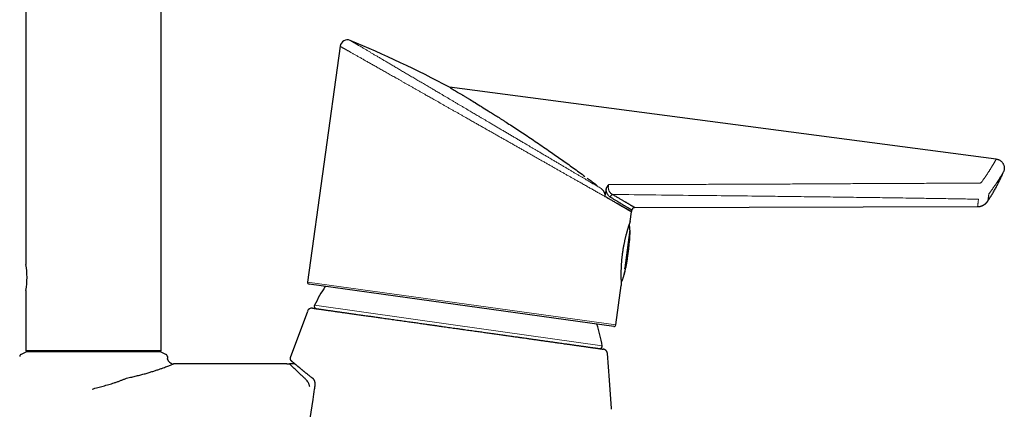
# Model space of a CAD drawing. Header units: millimetres. Extents: x 8 to 850, y 12 to 844.
# Tile 28 of 29: x 568 to 728, y 625 to 688. Entities that reach past the tile are written whole.
import ezdxf

# ---------------------------------------------------------------- set-up
doc = ezdxf.new("R2010")
doc.units = ezdxf.units.MM

msp = doc.modelspace()

# ---------------------------------------------------------------- linework, layer by layer
at = {"color": 7, "linetype": 'Continuous', "lineweight": 30}
for p, q in [((568.86, 795.11), (568.86, 648.16)), ((590.86, 634.16), (590.86, 795.11)), ((619.95, 683.59), (614.65, 645.3)), ((637.72, 676.94), (637.75, 676.93)), ((726.6, 665.28), (637.72, 676.94)), ((637.75, 676.93), (637.75, 676.93)), ((727.79, 663.21), (727.79, 663.21)), ((663.22, 659.07), (662.96, 659.21)), ((663.22, 659.07), (662.96, 659.21)), ((663.22, 659.07), (663.22, 659.07)), ((725.22, 658.45), (725.22, 658.45)), ((667.09, 655.15), (667.31, 656.72)), ((667.31, 656.72), (667.35, 656.99)), ((667.84, 657.42), (723.56, 657.56)), ((568.86, 643.96), (568.86, 634.16)), ((664.43, 638.11), (614.9, 644.96)), ((664.77, 638.36), (665.65, 644.75)), ((614.62, 640.55), (611.82, 633.02)), ((569.06, 634.02), (568.09, 633.57)), ((590.86, 634.16), (568.86, 634.16)), ((591.63, 633.57), (590.66, 634.02)), ((591.86, 633.21), (591.86, 632.92)), ((611.82, 633.02), (611.82, 633.01)), ((611.82, 633.01), (611.82, 633.02)), ((601.61, 632.02), (592.86, 632.02)), ((611.29, 632.02), (601.61, 632.02))]:
    msp.add_line(p, q, dxfattribs=at)
at = {"color": 8, "linetype": 'Continuous', "lineweight": 0}
for p, q in [((666.2, 647.6), (667.06, 653.79)), ((667.06, 652.88), (666.4, 648.12)), ((666.04, 651.29), (665.69, 648.75)), ((666.27, 647.21), (666.23, 646.94)), ((614.65, 645.3), (664.77, 638.36)), ((665.99, 646.07), (666.04, 646.41)), ((615.79, 641.55), (638.34, 638.37)), ((638.34, 638.37), (662.56, 634.96))]:
    msp.add_line(p, q, dxfattribs=at)
at = {"color": 7, "linetype": 'Continuous', "lineweight": 30, "flags": 128}
for points in [[(664.05, 624.75), (663.72, 629.37), (663.41, 633.68)], [(611.29, 632.02), (611.5, 632.02), (611.64, 632.02), (611.7, 632.02)]]:
    msp.add_lwpolyline(points, dxfattribs=at)
at = {"color": 7, "linetype": 'Continuous', "lineweight": 30}
for centre, radius, start, end in [((621.14, 683.43), 1.2, 67.5028, 172.1244), ((664.37, 658.98), 0.559, 102.7658, 166.4768), ((667.84, 656.92), 0.5, 90.2227, 172.0731), ((557.98, 646.06), 11.08, 349.0885, 10.921), ((614.94, 645.26), 0.3, 172.1162, 262.1162), ((638.12, 630.76), 24.8, 146.0781, 154.2021), ((615.37, 640.28), 0.8, 81.98, 159.6495), ((616.15, 641.38), 0.4, 154.2021, 261.98), ((638.12, 630.76), 24.8, 9.7579, 18.1543), ((664.47, 638.4), 0.3, 262.1162, 352.1162), ((662.17, 634.89), 0.4, 261.98, 9.7579)]:
    msp.add_arc(centre, radius, start, end, dxfattribs=at)
msp.add_ellipse((563.35, 534.09), major_axis=(150.35, -88.15), ratio=0.92388, start_param=1.617289, end_param=1.719655, dxfattribs=at)
at = {"color": 8, "linetype": 'Continuous', "lineweight": 0}
for points, knots in [([(663.9, 658.68), (663.85, 658.71), (663.72, 658.78), (663.51, 658.9), (663.28, 659.03), (663.05, 659.16), (662.81, 659.3), (662.57, 659.44), (662.32, 659.58), (662.06, 659.72), (661.8, 659.87), (661.53, 660.02), (661.26, 660.18), (660.98, 660.34), (660.7, 660.5), (660.41, 660.66), (660.12, 660.82), (659.82, 660.99), (659.52, 661.16), (659.21, 661.34), (658.93, 661.5), (658.66, 661.65), (658.42, 661.79), (658.18, 661.92), (657.87, 662.1), (657.5, 662.31), (657.05, 662.56), (656.59, 662.82), (656.13, 663.09), (655.66, 663.35), (655.19, 663.62), (654.7, 663.89), (654.22, 664.17), (653.72, 664.45), (653.23, 664.73), (652.72, 665.02), (652.22, 665.3), (651.7, 665.59), (651.19, 665.89), (650.67, 666.18), (650.15, 666.48), (649.63, 666.77), (649.11, 667.06), (648.6, 667.36), (648.08, 667.65), (647.55, 667.95), (647.03, 668.25), (646.5, 668.54), (645.97, 668.84), (645.44, 669.14), (644.91, 669.45), (644.37, 669.75), (643.84, 670.05), (643.31, 670.35), (642.77, 670.66), (642.24, 670.96), (641.77, 671.22), (641.37, 671.45), (641.04, 671.64), (640.71, 671.83), (640.34, 672.04), (639.94, 672.26), (639.49, 672.51), (639.06, 672.76), (638.62, 673.01), (638.18, 673.26), (637.74, 673.51), (637.31, 673.75), (636.88, 674), (636.45, 674.24), (636.02, 674.49), (635.59, 674.73), (635.2, 674.95), (634.85, 675.15), (634.53, 675.33), (634.22, 675.51), (633.86, 675.7), (633.48, 675.92), (633.05, 676.16), (632.63, 676.4), (632.22, 676.64), (631.81, 676.87), (631.4, 677.1), (630.99, 677.33), (630.59, 677.56), (630.19, 677.79), (629.8, 678.01), (629.41, 678.23), (629.03, 678.44), (628.65, 678.66), (628.28, 678.87), (627.91, 679.08), (627.56, 679.28), (627.22, 679.47), (626.89, 679.66), (626.57, 679.84), (626.25, 680.02), (625.94, 680.2), (625.63, 680.37), (625.33, 680.54), (625.04, 680.71), (624.75, 680.87), (624.47, 681.03), (624.2, 681.18), (623.93, 681.33), (623.67, 681.48), (623.42, 681.62), (623.18, 681.76), (622.94, 681.89), (622.72, 682.02), (622.5, 682.15), (622.29, 682.26), (622.09, 682.38), (621.9, 682.49), (621.71, 682.59), (621.53, 682.69), (621.37, 682.79), (621.21, 682.88), (621.06, 682.96), (620.92, 683.04), (620.78, 683.12), (620.66, 683.19), (620.55, 683.25), (620.44, 683.31), (620.35, 683.36), (620.26, 683.41), (620.19, 683.45), (620.12, 683.49), (620.07, 683.52), (620.03, 683.55), (619.99, 683.57), (619.97, 683.58), (619.95, 683.59), (619.95, 683.59), (619.95, 683.59)], [0, 0, 0, 0, 0.005214, 0.01179, 0.018366, 0.024942, 0.031536, 0.038132, 0.044726, 0.051337, 0.057949, 0.06456, 0.07119, 0.07782, 0.084449, 0.091094, 0.097739, 0.104384, 0.111047, 0.11771, 0.124373, 0.129381, 0.134389, 0.1394, 0.144411, 0.153383, 0.16236, 0.171353, 0.180346, 0.189357, 0.198369, 0.207399, 0.216429, 0.225476, 0.234524, 0.24359, 0.252657, 0.26174, 0.270824, 0.279923, 0.289026, 0.297875, 0.306727, 0.315594, 0.32446, 0.333342, 0.342224, 0.351123, 0.360021, 0.368935, 0.37785, 0.38678, 0.395711, 0.404657, 0.413603, 0.422564, 0.431528, 0.437103, 0.442679, 0.448258, 0.453837, 0.461293, 0.46875, 0.476207, 0.483684, 0.491162, 0.498639, 0.506138, 0.513637, 0.521136, 0.528656, 0.536177, 0.543698, 0.549353, 0.555008, 0.560667, 0.566327, 0.574091, 0.581856, 0.589622, 0.597386, 0.605195, 0.613006, 0.620818, 0.628627, 0.636485, 0.644344, 0.652203, 0.66006, 0.667968, 0.675878, 0.683788, 0.691695, 0.69912, 0.706546, 0.713971, 0.721396, 0.728866, 0.736337, 0.743808, 0.751278, 0.758796, 0.766316, 0.773835, 0.781353, 0.788921, 0.796492, 0.804062, 0.81163, 0.819077, 0.826526, 0.833974, 0.841421, 0.84892, 0.856421, 0.863922, 0.871422, 0.878976, 0.886532, 0.894088, 0.901643, 0.909254, 0.916868, 0.924482, 0.932094, 0.939695, 0.947298, 0.954901, 0.962502, 0.970164, 0.977827, 0.985491, 0.993153, 1, 1, 1, 1]), ([(621.6, 684.53), (621.6, 684.53), (621.6, 684.54), (621.6, 684.53), (621.61, 684.53), (621.62, 684.52), (621.64, 684.51), (621.66, 684.5), (621.69, 684.48), (621.73, 684.45), (621.78, 684.42), (621.84, 684.39), (621.91, 684.35), (621.98, 684.31), (622.05, 684.27), (622.12, 684.22), (622.21, 684.18), (622.3, 684.12), (622.42, 684.05), (622.55, 683.97), (622.7, 683.88), (622.86, 683.79), (623.02, 683.69), (623.2, 683.59), (623.38, 683.48), (623.58, 683.37), (623.78, 683.25), (624, 683.12), (624.22, 682.99), (624.44, 682.86), (624.65, 682.73), (624.86, 682.61), (625.07, 682.49), (625.28, 682.36), (625.5, 682.23), (625.73, 682.1), (625.96, 681.96), (626.2, 681.82), (626.44, 681.68), (626.69, 681.53), (626.94, 681.38), (627.2, 681.23), (627.47, 681.07), (627.74, 680.92), (628.01, 680.75), (628.29, 680.59), (628.57, 680.42), (628.86, 680.25), (629.16, 680.07), (629.47, 679.89), (629.78, 679.71), (630.1, 679.52), (630.42, 679.34), (630.74, 679.14), (631.07, 678.95), (631.4, 678.75), (631.74, 678.56), (632.08, 678.36), (632.42, 678.15), (632.77, 677.95), (633.12, 677.74), (633.48, 677.53), (633.84, 677.32), (634.2, 677.1), (634.57, 676.89), (634.91, 676.69), (635.23, 676.5), (635.53, 676.32), (635.82, 676.15), (636.16, 675.95), (636.53, 675.74), (636.93, 675.5), (637.34, 675.26), (637.75, 675.01), (638.16, 674.77), (638.57, 674.53), (638.99, 674.28), (639.41, 674.03), (639.83, 673.79), (640.25, 673.54), (640.68, 673.29), (641.07, 673.06), (641.43, 672.85), (641.75, 672.66), (642.07, 672.47), (642.42, 672.26), (642.79, 672.04), (643.2, 671.8), (643.6, 671.57), (644.05, 671.3), (644.54, 671.01), (645.08, 670.69), (645.62, 670.37), (646.16, 670.05), (646.7, 669.74), (647.24, 669.42), (647.78, 669.1), (648.32, 668.78), (648.86, 668.47), (649.39, 668.15), (649.93, 667.84), (650.41, 667.55), (650.85, 667.29), (651.24, 667.06), (651.63, 666.83), (652.07, 666.57), (652.54, 666.3), (653.05, 665.99), (653.56, 665.69), (654.06, 665.4), (654.56, 665.1), (655.06, 664.81), (655.55, 664.52), (656.03, 664.24), (656.51, 663.95), (656.99, 663.68), (657.45, 663.4), (657.9, 663.13), (658.34, 662.88), (658.76, 662.63), (659.17, 662.39), (659.56, 662.16), (659.96, 661.93), (660.33, 661.7), (660.7, 661.49), (661.05, 661.28), (661.39, 661.08), (661.73, 660.88), (662.05, 660.69), (662.26, 660.57), (662.36, 660.51)], [0, 0, 0, 0, 0.000021, 0.007087, 0.012334, 0.01758, 0.02283, 0.028081, 0.035104, 0.042127, 0.049149, 0.056197, 0.063245, 0.070293, 0.07648, 0.082667, 0.088861, 0.095056, 0.10334, 0.111624, 0.119908, 0.128232, 0.136557, 0.14488, 0.153227, 0.161575, 0.169921, 0.178307, 0.186693, 0.195079, 0.201939, 0.2088, 0.21566, 0.22254, 0.229422, 0.236302, 0.243206, 0.25011, 0.257014, 0.263937, 0.270862, 0.277785, 0.284731, 0.291678, 0.298624, 0.305589, 0.312555, 0.319521, 0.326707, 0.333894, 0.341081, 0.348288, 0.355495, 0.362702, 0.369931, 0.377162, 0.384391, 0.391641, 0.398891, 0.40614, 0.413412, 0.420684, 0.427956, 0.435247, 0.442538, 0.449829, 0.455628, 0.461428, 0.467231, 0.473034, 0.480793, 0.488553, 0.496311, 0.504092, 0.511874, 0.519655, 0.527461, 0.535267, 0.543073, 0.550901, 0.55873, 0.566558, 0.572445, 0.578331, 0.584222, 0.590113, 0.597464, 0.604814, 0.612172, 0.61953, 0.629376, 0.639223, 0.649068, 0.658957, 0.668848, 0.678737, 0.688666, 0.698597, 0.708527, 0.718502, 0.728478, 0.738453, 0.745898, 0.753342, 0.760796, 0.76825, 0.778226, 0.788204, 0.79818, 0.808205, 0.818231, 0.828256, 0.838328, 0.848401, 0.858472, 0.868597, 0.878723, 0.888848, 0.898455, 0.908068, 0.917501, 0.926934, 0.936388, 0.945841, 0.954915, 0.96399, 0.973083, 0.982177, 0.991086, 1, 1, 1, 1]), ([(724.23, 661.56), (724.28, 661.62), (724.36, 661.74), (724.49, 661.92), (724.61, 662.1), (724.73, 662.27), (724.85, 662.44), (724.96, 662.6), (725.06, 662.76), (725.16, 662.9), (725.25, 663.05), (725.34, 663.19), (725.43, 663.32), (725.52, 663.45), (725.6, 663.58), (725.68, 663.71), (725.75, 663.83), (725.82, 663.95), (725.89, 664.06), (725.96, 664.17), (726.02, 664.27), (726.08, 664.37), (726.14, 664.47), (726.19, 664.56), (726.24, 664.65), (726.29, 664.73), (726.33, 664.8), (726.37, 664.87), (726.41, 664.94), (726.44, 665), (726.47, 665.05), (726.5, 665.1), (726.52, 665.14), (726.54, 665.18), (726.56, 665.21), (726.58, 665.24), (726.59, 665.26), (726.6, 665.27), (726.6, 665.28), (726.6, 665.28), (726.6, 665.28), (726.6, 665.28)], [0, 0, 0, 0, 0.027823, 0.055656, 0.083522, 0.111388, 0.139297, 0.167207, 0.192791, 0.218375, 0.243995, 0.269614, 0.295338, 0.321061, 0.346821, 0.372582, 0.398476, 0.42437, 0.450304, 0.476238, 0.50228, 0.528323, 0.554407, 0.580492, 0.606471, 0.632461, 0.658412, 0.684362, 0.710358, 0.736353, 0.762404, 0.788456, 0.814553, 0.840651, 0.867091, 0.89353, 0.920019, 0.946507, 0.973245, 0.999995, 1, 1, 1, 1]), ([(727.79, 663.21), (727.79, 663.21), (727.79, 663.21), (727.78, 663.2), (727.78, 663.19), (727.77, 663.18), (727.76, 663.16), (727.74, 663.13), (727.72, 663.1), (727.71, 663.07), (727.68, 663.03), (727.66, 662.99), (727.63, 662.95), (727.6, 662.9), (727.57, 662.85), (727.54, 662.79), (727.5, 662.73), (727.46, 662.66), (727.42, 662.6), (727.37, 662.51), (727.3, 662.41), (727.22, 662.29), (727.14, 662.15), (727.05, 662.01), (726.96, 661.87), (726.86, 661.71), (726.75, 661.55), (726.64, 661.39), (726.53, 661.21), (726.4, 661.03), (726.28, 660.84), (726.13, 660.64), (725.97, 660.41), (725.79, 660.16), (725.61, 659.9), (725.48, 659.72), (725.41, 659.63)], [0, 0, 0, 0, 0.023255, 0.04652, 0.069723, 0.092927, 0.116168, 0.139409, 0.162449, 0.185489, 0.208565, 0.231641, 0.254481, 0.27732, 0.300193, 0.323067, 0.345795, 0.368524, 0.391284, 0.414045, 0.448401, 0.482757, 0.517217, 0.551677, 0.586238, 0.6208, 0.655458, 0.690116, 0.72487, 0.759624, 0.794469, 0.829315, 0.871928, 0.91458, 0.957271, 1, 1, 1, 1]), ([(663.61, 661.14), (663.6, 661.11), (663.58, 661.04), (663.56, 660.95), (663.55, 660.85), (663.54, 660.76), (663.54, 660.67), (663.54, 660.59), (663.55, 660.51), (663.56, 660.42), (663.59, 660.32), (663.61, 660.23), (663.65, 660.13), (663.7, 660.04), (663.75, 659.95), (663.81, 659.87), (663.88, 659.78), (663.96, 659.71), (664.05, 659.63), (664.14, 659.57), (664.21, 659.54), (664.24, 659.53)], [0, 0, 0, 0, 0.045649, 0.09168, 0.131502, 0.171614, 0.212664, 0.254044, 0.281769, 0.328719, 0.376103, 0.424753, 0.473789, 0.531158, 0.589, 0.64814, 0.707651, 0.779586, 0.852012, 0.925803, 1, 1, 1, 1]), ([(663.61, 661.14), (664.85, 661.14), (667.31, 661.14), (671.01, 661.15), (674.71, 661.16), (678.12, 661.17), (681.24, 661.18), (684.56, 661.19), (688.1, 661.21), (691.77, 661.22), (695.02, 661.24), (698.1, 661.26), (701.08, 661.27), (704.02, 661.29), (706.93, 661.31), (709.85, 661.32), (712.75, 661.33), (715.61, 661.34), (718.4, 661.35), (721.13, 661.36), (722.91, 661.36), (723.81, 661.36)], [0, 0, 0, 0, 0.061369, 0.122737, 0.184106, 0.245475, 0.292605, 0.339735, 0.410431, 0.469345, 0.522369, 0.572448, 0.622527, 0.670812, 0.719096, 0.767753, 0.816409, 0.863595, 0.910781, 0.955391, 1, 1, 1, 1]), ([(723.81, 661.36), (723.81, 661.36), (723.84, 661.36), (723.89, 661.36), (723.95, 661.37), (724, 661.39), (724.06, 661.41), (724.11, 661.44), (724.15, 661.47), (724.19, 661.51), (724.22, 661.54), (724.23, 661.56)], [0, 0, 0, 0, 0.031128, 0.15302, 0.278715, 0.325404, 0.473614, 0.625935, 0.718332, 0.810744, 1, 1, 1, 1]), ([(663.82, 659.11), (663.79, 659.13), (663.74, 659.17), (663.67, 659.23), (663.61, 659.28), (663.56, 659.34), (663.52, 659.4), (663.46, 659.47), (663.41, 659.56), (663.35, 659.67), (663.3, 659.79), (663.26, 659.91), (663.23, 660.02), (663.21, 660.11), (663.19, 660.21), (663.18, 660.28), (663.17, 660.31)], [0, 0, 0, 0, 0.103277, 0.181585, 0.241284, 0.300983, 0.360564, 0.420144, 0.505985, 0.592337, 0.680432, 0.769195, 0.826555, 0.88425, 0.941943, 1, 1, 1, 1]), ([(723.71, 658.76), (722.77, 658.78), (720.88, 658.81), (718.05, 658.86), (715.22, 658.9), (712.07, 658.95), (708.6, 659), (704.82, 659.05), (701.04, 659.1), (697.26, 659.15), (693.48, 659.19), (689.06, 659.25), (684.02, 659.31), (677.89, 659.37), (671.29, 659.45), (666.59, 659.5), (664.24, 659.53)], [0, 0, 0, 0, 0.047689, 0.095379, 0.143069, 0.190759, 0.254359, 0.317959, 0.381559, 0.445138, 0.508717, 0.572295, 0.667666, 0.763037, 0.881518, 1, 1, 1, 1]), ([(725.41, 659.63), (725.4, 659.59), (725.39, 659.51), (725.37, 659.4), (725.36, 659.29), (725.34, 659.18), (725.32, 659.06), (725.3, 658.94), (725.29, 658.84), (725.27, 658.74), (725.26, 658.67), (725.25, 658.6), (725.24, 658.54), (725.23, 658.5), (725.23, 658.47), (725.22, 658.45), (725.22, 658.45), (725.22, 658.45)], [0, 0, 0, 0, 0.051243, 0.102485, 0.153767, 0.20505, 0.277653, 0.350273, 0.422901, 0.495524, 0.568129, 0.640723, 0.713333, 0.785949, 0.85856, 0.931155, 1, 1, 1, 1]), ([(723.56, 657.56), (723.56, 657.56), (723.56, 657.56), (723.57, 657.57), (723.57, 657.59), (723.57, 657.62), (723.58, 657.65), (723.58, 657.7), (723.59, 657.76), (723.6, 657.82), (723.61, 657.9), (723.62, 657.98), (723.63, 658.07), (723.64, 658.17), (723.66, 658.29), (723.68, 658.43), (723.69, 658.59), (723.71, 658.71), (723.71, 658.76)], [0, 0, 0, 0, 0.0283491, 0.092869, 0.1573889, 0.2219652, 0.2865414, 0.348751, 0.4109605, 0.473223, 0.5354854, 0.5962989, 0.6571125, 0.71798, 0.7788475, 0.8525379, 0.926255, 1, 1, 1, 1]), ([(666.04, 646.41), (666.04, 646.42), (666.04, 646.43), (666.05, 646.46), (666.05, 646.49), (666.06, 646.53), (666.07, 646.57), (666.08, 646.61), (666.09, 646.65), (666.11, 646.7), (666.12, 646.75), (666.13, 646.79), (666.14, 646.82), (666.15, 646.85), (666.16, 646.9), (666.17, 646.94), (666.18, 646.97), (666.19, 647), (666.2, 647.03), (666.21, 647.07), (666.22, 647.09), (666.22, 647.12), (666.23, 647.15), (666.24, 647.17), (666.25, 647.19), (666.25, 647.2), (666.26, 647.22), (666.26, 647.24), (666.27, 647.24), (666.27, 647.25), (666.27, 647.25), (666.28, 647.24), (666.27, 647.23), (666.27, 647.21), (666.27, 647.21)], [0, 0, 0, 0, 0.034704, 0.052198, 0.105878, 0.140582, 0.175285, 0.211752, 0.246691, 0.28163, 0.318325, 0.353675, 0.371492, 0.389038, 0.426177, 0.461799, 0.479755, 0.497435, 0.534883, 0.570538, 0.588511, 0.606207, 0.643709, 0.679201, 0.697093, 0.714708, 0.752048, 0.787293, 0.822539, 0.859618, 0.894632, 0.929647, 0.966476, 1, 1, 1, 1]), ([(666.4, 648.12), (666.4, 648.11), (666.39, 648.09), (666.39, 648.04), (666.38, 648), (666.37, 647.94), (666.36, 647.89), (666.35, 647.84), (666.34, 647.8), (666.33, 647.75), (666.32, 647.7), (666.3, 647.65), (666.29, 647.61), (666.28, 647.57), (666.27, 647.54), (666.26, 647.52), (666.26, 647.5), (666.25, 647.48), (666.24, 647.46), (666.23, 647.45), (666.23, 647.44), (666.22, 647.43), (666.21, 647.42), (666.21, 647.42), (666.2, 647.42), (666.2, 647.42), (666.2, 647.43), (666.2, 647.44), (666.19, 647.45), (666.19, 647.47), (666.19, 647.5), (666.2, 647.53), (666.2, 647.56), (666.2, 647.59), (666.2, 647.6)], [0, 0, 0, 0, 0.034865, 0.05244, 0.106362, 0.141227, 0.176092, 0.212742, 0.247694, 0.282647, 0.319377, 0.354536, 0.389695, 0.426637, 0.462044, 0.47989, 0.497465, 0.534672, 0.570284, 0.588234, 0.60591, 0.643346, 0.679008, 0.696984, 0.714684, 0.752196, 0.787669, 0.805551, 0.823156, 0.86049, 0.895572, 0.930654, 0.967578, 1, 1, 1, 1])]:
    msp.add_open_spline(points, degree=3, knots=knots, dxfattribs=at)
at = {"color": 7, "linetype": 'Continuous', "lineweight": 30}
for points, knots in [([(637.75, 676.93), (637.75, 676.93), (637.76, 676.92), (637.77, 676.92), (637.79, 676.91), (637.79, 676.9)], [0, 0, 0, 0, 0.175558, 0.587627, 1, 1, 1, 1]), ([(637.81, 676.89), (637.82, 676.89), (637.86, 676.86), (638.02, 676.76), (638.3, 676.6), (638.64, 676.39), (639.01, 676.17), (639.4, 675.94), (639.74, 675.74), (639.99, 675.58), (640.16, 675.49), (640.33, 675.38), (640.5, 675.28), (640.68, 675.17), (640.87, 675.06), (641.28, 674.81), (641.96, 674.39), (642.95, 673.78), (643.76, 673.28), (644.36, 672.9), (644.7, 672.69), (645.05, 672.47), (645.41, 672.24), (645.78, 672.01), (646.15, 671.77), (646.53, 671.52), (647.1, 671.16), (647.87, 670.66), (648.84, 670.03), (649.85, 669.36), (650.88, 668.68), (651.94, 667.96), (653, 667.24), (654.33, 666.33), (655.92, 665.21), (657.83, 663.86), (659.1, 662.92), (659.75, 662.45)], [0, 0, 0, 0, 0.009692, 0.039294, 0.069209, 0.099818, 0.123342, 0.147587, 0.172677, 0.181337, 0.190109, 0.198998, 0.208006, 0.217138, 0.226397, 0.235786, 0.278213, 0.322765, 0.369646, 0.383932, 0.398439, 0.413172, 0.428134, 0.443329, 0.45876, 0.47443, 0.490342, 0.528628, 0.567806, 0.60791, 0.648973, 0.691024, 0.734091, 0.774555, 0.847922, 0.923039, 1, 1, 1, 1]), ([(637.84, 676.87), (637.84, 676.87), (637.87, 676.85), (638.02, 676.76), (638.3, 676.6), (638.64, 676.39), (639.01, 676.17), (639.4, 675.94), (639.74, 675.74), (639.99, 675.58), (640.16, 675.49), (640.33, 675.38), (640.5, 675.28), (640.68, 675.17), (640.87, 675.06), (641.03, 674.96), (641.14, 674.89), (641.19, 674.86)], [0, 0, 0, 0, 0.002314, 0.129443, 0.257917, 0.389368, 0.490395, 0.594517, 0.702265, 0.739456, 0.777129, 0.815302, 0.85399, 0.893208, 0.932972, 0.973293, 1, 1, 1, 1]), ([(641.82, 674.47), (641.87, 674.45), (642.22, 674.23), (642.95, 673.78), (643.76, 673.28), (644.36, 672.9), (644.7, 672.69), (645.05, 672.47), (645.41, 672.24), (645.78, 672.01), (646.15, 671.77), (646.53, 671.52), (647.1, 671.16), (647.87, 670.66), (648.84, 670.03), (649.85, 669.36), (650.88, 668.68), (651.94, 667.96), (653, 667.24), (654.33, 666.33), (655.56, 665.47), (656.44, 664.84), (656.71, 664.65)], [0, 0, 0, 0, 0.009884, 0.083249, 0.16045, 0.183975, 0.207864, 0.232125, 0.256764, 0.281786, 0.307196, 0.333, 0.359204, 0.42225, 0.486766, 0.552807, 0.620426, 0.689673, 0.760593, 0.827226, 0.948042, 1, 1, 1, 1]), ([(725.22, 658.45), (725.28, 658.54), (725.46, 658.81), (725.75, 659.27), (726.08, 659.82), (726.41, 660.38), (726.71, 660.95), (727.01, 661.51), (727.28, 662.08), (727.55, 662.65), (727.71, 663.03), (727.79, 663.21)], [0, 0, 0, 0, 0.059976, 0.179255, 0.298615, 0.418027, 0.53746, 0.654754, 0.772012, 0.889206, 1, 1, 1, 1]), ([(660.12, 662.18), (660.22, 662.11), (660.53, 661.88), (661.06, 661.48), (661.49, 661.16), (661.71, 661)], [0, 0, 0, 0, 0.176716, 0.588275, 1, 1, 1, 1]), ([(660.12, 662.18), (660.22, 662.11), (660.53, 661.88), (661.06, 661.48), (661.49, 661.16), (661.71, 661)], [0, 0, 0, 0, 0.176715, 0.588275, 1, 1, 1, 1]), ([(663.17, 660.31), (663.18, 660.35), (663.2, 660.43), (663.24, 660.55), (663.29, 660.67), (663.35, 660.77), (663.41, 660.87), (663.47, 660.96), (663.54, 661.05), (663.59, 661.11), (663.61, 661.14), (663.61, 661.14)], [0, 0, 0, 0, 0.129981, 0.259975, 0.393459, 0.526959, 0.642353, 0.757759, 0.874485, 0.991222, 1, 1, 1, 1]), ([(662.36, 660.51), (662.4, 660.48), (662.48, 660.41), (662.59, 660.3), (662.69, 660.19), (662.77, 660.08), (662.83, 659.97), (662.88, 659.87), (662.92, 659.77), (662.95, 659.66), (662.97, 659.55), (662.98, 659.43), (662.98, 659.32), (662.97, 659.25), (662.96, 659.21)], [0, 0, 0, 0, 0.1017122, 0.203826, 0.3058529, 0.4074462, 0.4791273, 0.551037, 0.622899, 0.6945148, 0.7748563, 0.8554152, 0.9356972, 1, 1, 1, 1]), ([(662.36, 660.51), (662.4, 660.48), (662.48, 660.41), (662.59, 660.3), (662.69, 660.19), (662.77, 660.08), (662.83, 659.97), (662.88, 659.87), (662.92, 659.77), (662.95, 659.66), (662.97, 659.55), (662.98, 659.43), (662.98, 659.32), (662.97, 659.25), (662.96, 659.21)], [0, 0, 0, 0, 0.1017122, 0.203826, 0.3058529, 0.4074462, 0.4791273, 0.551037, 0.622899, 0.6945148, 0.7748563, 0.8554152, 0.9356972, 1, 1, 1, 1]), ([(663.17, 660.31), (663.14, 660.13), (663.07, 659.76), (663, 659.4), (662.96, 659.21)], [0, 0, 0, 0, 0.4999956, 1, 1, 1, 1]), ([(664.24, 659.53), (664.33, 659.48), (664.5, 659.38), (664.74, 659.24), (664.97, 659.1), (665.2, 658.97), (665.41, 658.84), (665.62, 658.72), (665.83, 658.6), (666, 658.5), (666.15, 658.41), (666.29, 658.33), (666.42, 658.26), (666.55, 658.18), (666.69, 658.09), (666.84, 658.01), (666.98, 657.93), (667.11, 657.85), (667.22, 657.78), (667.33, 657.72), (667.43, 657.66), (667.52, 657.61), (667.59, 657.57), (667.66, 657.53), (667.72, 657.49), (667.76, 657.47), (667.8, 657.45), (667.83, 657.43), (667.84, 657.42), (667.84, 657.42), (667.84, 657.42)], [0, 0, 0, 0, 0.036758, 0.073517, 0.110341, 0.147165, 0.184057, 0.220948, 0.257908, 0.294869, 0.322567, 0.350265, 0.377993, 0.405721, 0.442822, 0.479928, 0.517029, 0.554297, 0.591569, 0.628836, 0.66626, 0.703689, 0.741112, 0.778711, 0.816315, 0.853914, 0.892168, 0.930443, 0.968004, 1, 1, 1, 1]), ([(663.9, 658.68), (663.85, 658.71), (663.74, 658.77), (663.57, 658.87), (663.4, 658.97), (663.28, 659.03), (663.22, 659.07)], [0, 0, 0, 0, 0.249883, 0.499812, 0.749883, 1, 1, 1, 1]), ([(663.22, 659.07), (663.31, 659.02), (663.47, 658.93), (663.7, 658.8), (663.84, 658.72), (663.91, 658.68), (663.91, 658.68)], [0, 0, 0, 0, 0.367929, 0.683939, 0.999971, 1, 1, 1, 1]), ([(667.35, 656.99), (667.35, 656.99), (667.35, 656.99), (667.34, 656.99), (667.33, 657), (667.3, 657.02), (667.27, 657.04), (667.24, 657.06), (667.2, 657.08), (667.16, 657.11), (667.1, 657.14), (667.03, 657.18), (666.95, 657.23), (666.85, 657.29), (666.75, 657.35), (666.64, 657.42), (666.51, 657.49), (666.38, 657.57), (666.23, 657.66), (666.08, 657.75), (665.92, 657.85), (665.74, 657.96), (665.58, 658.05), (665.44, 658.14), (665.31, 658.22), (665.18, 658.3), (665.03, 658.39), (664.86, 658.49), (664.66, 658.61), (664.46, 658.73), (664.26, 658.85), (664.04, 658.98), (663.9, 659.07), (663.82, 659.11)], [0, 0, 0, 0, 0.010981, 0.045093, 0.079206, 0.112591, 0.145989, 0.17368, 0.20137, 0.229092, 0.256814, 0.293912, 0.331015, 0.368113, 0.405379, 0.442649, 0.479914, 0.517333, 0.554755, 0.592174, 0.629758, 0.667347, 0.704932, 0.729432, 0.753932, 0.778452, 0.802972, 0.835757, 0.868544, 0.901329, 0.934219, 0.967111, 1, 1, 1, 1]), ([(664.88, 658.12), (664.8, 658.16), (664.65, 658.25), (664.41, 658.39), (664.16, 658.53), (663.99, 658.63), (663.9, 658.68)], [0, 0, 0, 0, 0.24969, 0.499504, 0.74969, 1, 1, 1, 1]), ([(666.2, 657.36), (666.14, 657.39), (666.05, 657.45), (665.9, 657.53), (665.77, 657.61), (665.64, 657.69), (665.49, 657.77), (665.35, 657.85), (665.2, 657.94), (665.04, 658.03), (664.93, 658.09), (664.88, 658.12)], [0, 0, 0, 0, 0.159934, 0.264653, 0.369372, 0.474207, 0.579042, 0.684224, 0.789406, 0.894703, 1, 1, 1, 1]), ([(664.88, 658.12), (664.94, 658.08), (665.08, 658.01), (665.26, 657.9), (665.44, 657.8), (665.61, 657.7), (665.77, 657.61), (665.92, 657.52), (666.07, 657.44), (666.16, 657.39), (666.2, 657.36)], [0, 0, 0, 0, 0.127514, 0.255028, 0.382747, 0.510466, 0.632757, 0.755048, 0.877524, 1, 1, 1, 1]), ([(723.56, 657.56), (723.59, 657.56), (723.65, 657.56), (723.73, 657.57), (723.82, 657.57), (723.9, 657.59), (723.99, 657.6), (724.07, 657.62), (724.15, 657.65), (724.23, 657.67), (724.31, 657.7), (724.39, 657.74), (724.46, 657.77), (724.53, 657.81), (724.6, 657.85), (724.67, 657.9), (724.74, 657.94), (724.8, 657.99), (724.87, 658.04), (724.93, 658.1), (724.98, 658.15), (725.04, 658.21), (725.09, 658.27), (725.14, 658.33), (725.18, 658.39), (725.21, 658.43), (725.22, 658.45)], [0, 0, 0, 0, 0.042825, 0.086719, 0.130446, 0.174005, 0.217396, 0.260616, 0.303661, 0.346529, 0.389216, 0.431716, 0.474024, 0.516132, 0.558032, 0.599717, 0.641174, 0.682392, 0.723356, 0.764052, 0.80446, 0.84456, 0.884326, 0.92373, 0.962737, 1, 1, 1, 1]), ([(667.31, 656.72), (667.31, 656.72), (667.31, 656.72), (667.29, 656.73), (667.26, 656.75), (667.22, 656.77), (667.16, 656.81), (667.09, 656.85), (667.01, 656.89), (666.91, 656.95), (666.8, 657.01), (666.67, 657.09), (666.53, 657.17), (666.38, 657.26), (666.26, 657.33), (666.2, 657.36)], [0, 0, 0, 0, 0.056321, 0.133698, 0.211126, 0.288708, 0.366341, 0.444339, 0.522388, 0.599347, 0.676356, 0.757125, 0.837951, 0.918947, 1, 1, 1, 1]), ([(666.2, 657.36), (666.24, 657.34), (666.32, 657.29), (666.43, 657.23), (666.54, 657.16), (666.64, 657.11), (666.73, 657.05), (666.82, 657), (666.91, 656.95), (666.99, 656.91), (667.06, 656.87), (667.12, 656.83), (667.18, 656.8), (667.22, 656.77), (667.26, 656.75), (667.29, 656.74), (667.3, 656.73), (667.31, 656.72), (667.31, 656.72), (667.31, 656.72)], [0, 0, 0, 0, 0.05409, 0.110669, 0.167252, 0.22383, 0.280584, 0.337343, 0.394098, 0.459013, 0.523928, 0.588962, 0.653997, 0.716861, 0.779724, 0.842697, 0.905671, 0.952829, 1, 1, 1, 1]), ([(667.09, 655.15), (667.09, 655.15), (667.09, 655.15), (667.08, 655.12), (667.07, 655.08), (667.05, 655.03), (667.03, 654.96), (667, 654.88), (666.97, 654.8), (666.95, 654.72), (666.92, 654.63), (666.88, 654.54), (666.85, 654.43), (666.81, 654.32), (666.77, 654.2), (666.74, 654.08), (666.7, 653.97), (666.67, 653.85), (666.63, 653.74), (666.6, 653.62), (666.56, 653.49), (666.53, 653.36), (666.49, 653.23), (666.45, 653.1), (666.41, 652.96), (666.37, 652.79), (666.32, 652.6), (666.27, 652.38), (666.22, 652.15), (666.17, 651.92), (666.12, 651.69), (666.07, 651.45), (666.02, 651.2), (665.97, 650.93), (665.92, 650.64), (665.88, 650.35), (665.84, 650.11), (665.81, 649.92), (665.79, 649.77), (665.78, 649.62), (665.76, 649.45), (665.73, 649.26), (665.71, 649.05), (665.69, 648.84), (665.68, 648.63), (665.66, 648.43), (665.65, 648.22), (665.63, 648.02), (665.62, 647.82), (665.61, 647.62), (665.61, 647.43), (665.6, 647.25), (665.6, 647.06), (665.59, 646.88), (665.59, 646.71), (665.59, 646.54), (665.59, 646.36), (665.59, 646.17), (665.6, 645.97), (665.6, 645.79), (665.61, 645.62), (665.61, 645.49), (665.62, 645.39), (665.62, 645.3), (665.63, 645.19), (665.63, 645.1), (665.64, 645.03), (665.64, 644.98), (665.64, 644.94), (665.64, 644.9), (665.65, 644.87), (665.65, 644.84), (665.65, 644.81), (665.65, 644.79), (665.65, 644.76), (665.65, 644.75), (665.65, 644.75), (665.65, 644.75)], [0, 0, 0, 0, 0.017492, 0.035039, 0.052649, 0.070315, 0.088045, 0.105831, 0.118903, 0.131998, 0.145173, 0.158347, 0.171613, 0.184879, 0.198227, 0.211597, 0.222237, 0.232889, 0.243563, 0.254238, 0.264961, 0.275683, 0.286424, 0.297166, 0.307956, 0.318746, 0.334332, 0.349957, 0.365438, 0.380956, 0.396284, 0.411649, 0.426949, 0.444576, 0.46226, 0.480008, 0.497813, 0.50675, 0.515686, 0.524653, 0.533619, 0.546585, 0.559575, 0.572644, 0.585713, 0.598874, 0.612035, 0.625278, 0.638544, 0.651609, 0.664696, 0.677861, 0.691027, 0.704283, 0.717539, 0.730875, 0.744235, 0.762046, 0.779912, 0.797841, 0.815826, 0.833874, 0.842929, 0.851983, 0.86982, 0.887714, 0.896694, 0.905675, 0.914684, 0.923694, 0.932737, 0.94178, 0.950853, 0.959927, 0.977443, 0.995016, 1, 1, 1, 1]), ([(667.06, 653.79), (667.06, 653.82), (667.06, 653.9), (667.05, 654.03), (667.03, 654.19), (667.01, 654.33), (666.98, 654.46), (666.96, 654.57), (666.94, 654.64), (666.93, 654.66)], [0, 0, 0, 0, 0.0904549, 0.2781769, 0.4524211, 0.6134136, 0.761446, 0.8968991, 1, 1, 1, 1]), ([(667.06, 652.88), (667.06, 652.94), (667.07, 653.08), (667.07, 653.28), (667.07, 653.49), (667.07, 653.66), (667.06, 653.76), (667.06, 653.79)], [0, 0, 0, 0, 0.2011952, 0.4457448, 0.6758886, 0.8917206, 1, 1, 1, 1]), ([(666.76, 649.9), (666.78, 650.03), (666.82, 650.28), (666.86, 650.66), (666.9, 651.02), (666.94, 651.37), (666.97, 651.7), (667, 652.02), (667.03, 652.31), (667.04, 652.58), (667.05, 652.77), (667.06, 652.87), (667.06, 652.88)], [0, 0, 0, 0, 0.131984, 0.258657, 0.38002, 0.496079, 0.606839, 0.712308, 0.812495, 0.899704, 0.982497, 1, 1, 1, 1]), ([(666.24, 646.95), (666.25, 646.99), (666.28, 647.13), (666.33, 647.36), (666.39, 647.64), (666.45, 647.94), (666.5, 648.24), (666.55, 648.54), (666.61, 648.86), (666.66, 649.2), (666.71, 649.54), (666.75, 649.78), (666.76, 649.9)], [0, 0, 0, 0, 0.0459275, 0.1383297, 0.2360003, 0.3389533, 0.4379767, 0.5414547, 0.6493925, 0.7617941, 0.8786625, 1, 1, 1, 1]), ([(665.99, 646.07), (666, 646.1), (666.04, 646.2), (666.09, 646.37), (666.15, 646.59), (666.2, 646.79), (666.23, 646.9), (666.23, 646.94)], [0, 0, 0, 0, 0.1082796, 0.3444404, 0.5976444, 0.8680102, 1, 1, 1, 1]), ([(665.62, 645.27), (665.64, 645.29), (665.68, 645.35), (665.74, 645.45), (665.8, 645.57), (665.85, 645.7), (665.91, 645.84), (665.96, 645.97), (665.98, 646.04), (665.99, 646.07)], [0, 0, 0, 0, 0.103041, 0.238503, 0.386545, 0.547549, 0.721804, 0.909539, 1, 1, 1, 1]), ([(615.48, 641.07), (615.48, 641.07), (615.48, 641.07), (615.49, 641.07), (615.5, 641.06), (615.54, 641.06), (615.58, 641.05), (615.64, 641.05), (615.7, 641.04), (615.78, 641.03), (615.87, 641.01), (615.97, 641), (616.08, 640.98), (616.21, 640.97), (616.34, 640.95), (616.49, 640.93), (616.64, 640.9), (616.81, 640.88), (617, 640.85), (617.2, 640.83), (617.41, 640.8), (617.63, 640.76), (617.86, 640.73), (618.1, 640.7), (618.34, 640.67), (618.59, 640.63), (618.85, 640.59), (619.12, 640.55), (619.4, 640.52), (619.69, 640.47), (619.99, 640.43), (620.3, 640.39), (620.62, 640.34), (620.96, 640.3), (621.31, 640.25), (621.67, 640.2), (622.04, 640.14), (622.42, 640.09), (622.79, 640.04), (623.18, 639.98), (623.57, 639.93), (623.97, 639.87), (624.35, 639.82), (624.72, 639.77), (625.07, 639.72), (625.43, 639.67), (625.78, 639.62), (626.14, 639.57), (626.54, 639.51), (626.97, 639.45), (627.45, 639.38), (627.93, 639.31), (628.42, 639.25), (628.9, 639.18), (629.39, 639.11), (629.87, 639.04), (630.35, 638.97), (630.84, 638.9), (631.31, 638.84), (631.76, 638.77), (632.18, 638.72), (632.6, 638.66), (633.02, 638.6), (633.44, 638.54), (633.9, 638.47), (634.4, 638.4), (634.94, 638.33), (635.49, 638.25), (636.03, 638.17), (636.57, 638.1), (637.09, 638.02), (637.59, 637.95), (638.09, 637.88), (638.6, 637.81), (638.93, 637.76), (639.1, 637.74)], [0, 0, 0, 0, 0.00105, 0.015705, 0.030365, 0.045027, 0.059687, 0.074342, 0.08833, 0.102323, 0.116318, 0.130311, 0.144299, 0.158288, 0.172281, 0.186276, 0.200269, 0.214258, 0.228977, 0.243703, 0.258431, 0.273157, 0.287877, 0.301764, 0.315655, 0.329548, 0.343439, 0.357325, 0.371211, 0.385102, 0.398994, 0.412885, 0.426771, 0.441347, 0.455929, 0.470513, 0.485095, 0.499671, 0.51381, 0.527953, 0.542098, 0.556242, 0.57038, 0.582255, 0.59413, 0.606005, 0.617699, 0.629395, 0.64109, 0.655949, 0.670814, 0.685682, 0.700547, 0.715406, 0.729581, 0.743761, 0.757943, 0.772124, 0.786299, 0.798207, 0.810117, 0.822026, 0.833748, 0.845471, 0.857193, 0.872115, 0.887043, 0.901973, 0.916901, 0.931823, 0.945455, 0.959092, 0.972731, 0.986368, 1, 1, 1, 1]), ([(639.1, 637.74), (639.28, 637.71), (639.63, 637.67), (640.15, 637.59), (640.65, 637.52), (641.13, 637.45), (641.62, 637.38), (642.09, 637.32), (642.54, 637.26), (642.96, 637.2), (643.39, 637.14), (643.81, 637.08), (644.21, 637.02), (644.61, 636.96), (645.01, 636.91), (645.4, 636.85), (645.78, 636.8), (646.15, 636.75), (646.53, 636.69), (646.91, 636.64), (647.3, 636.58), (647.68, 636.53), (648.04, 636.48), (648.38, 636.43), (648.71, 636.39), (649.11, 636.33), (649.58, 636.26), (650.03, 636.2), (650.4, 636.15), (650.69, 636.11), (650.97, 636.07), (651.27, 636.02), (651.59, 635.98), (651.91, 635.93), (652.24, 635.89), (652.56, 635.84), (652.88, 635.8), (653.19, 635.75), (653.51, 635.71), (653.83, 635.67), (654.15, 635.62), (654.46, 635.58), (654.75, 635.53), (655.03, 635.5), (655.3, 635.46), (655.62, 635.41), (655.98, 635.36), (656.33, 635.31), (656.62, 635.27), (656.84, 635.24), (657.06, 635.21), (657.28, 635.18), (657.52, 635.15), (657.76, 635.11), (658, 635.08), (658.23, 635.05), (658.46, 635.01), (658.68, 634.98), (658.9, 634.95), (659.12, 634.92), (659.34, 634.89), (659.55, 634.86), (659.74, 634.83), (659.92, 634.81), (660.09, 634.78), (660.3, 634.75), (660.53, 634.72), (660.74, 634.69), (660.9, 634.67), (661.03, 634.65), (661.15, 634.63), (661.28, 634.62), (661.41, 634.6), (661.53, 634.58), (661.65, 634.56), (661.77, 634.55), (661.88, 634.53), (661.98, 634.52), (662.08, 634.5), (662.18, 634.49), (662.28, 634.47), (662.38, 634.46), (662.47, 634.45), (662.54, 634.44), (662.59, 634.43), (662.63, 634.43), (662.66, 634.42), (662.69, 634.42), (662.71, 634.41), (662.72, 634.41), (662.72, 634.41), (662.72, 634.41)], [0, 0, 0, 0, 0.014269, 0.028545, 0.041759, 0.054973, 0.06821, 0.081446, 0.093122, 0.104797, 0.116488, 0.12818, 0.139192, 0.150203, 0.161229, 0.172254, 0.182844, 0.193434, 0.204037, 0.214639, 0.226165, 0.237695, 0.247592, 0.257489, 0.267395, 0.277301, 0.293313, 0.309335, 0.318259, 0.327182, 0.336112, 0.345042, 0.355503, 0.365963, 0.376434, 0.386906, 0.397497, 0.408088, 0.418691, 0.429293, 0.440858, 0.452426, 0.462354, 0.472283, 0.482221, 0.49216, 0.508223, 0.524296, 0.533246, 0.542196, 0.551153, 0.560111, 0.5706, 0.58109, 0.591591, 0.602092, 0.612711, 0.623331, 0.633962, 0.644593, 0.656249, 0.667909, 0.677918, 0.687926, 0.697945, 0.707963, 0.724159, 0.740365, 0.749394, 0.758424, 0.76746, 0.776497, 0.787088, 0.797678, 0.808281, 0.818883, 0.829612, 0.840341, 0.851082, 0.861823, 0.876847, 0.89187, 0.906928, 0.921986, 0.932249, 0.942511, 0.952785, 0.963058, 0.976088, 0.989123, 1, 1, 1, 1]), ([(569.06, 634.02), (569.07, 634.02), (569.09, 634.02), (569.24, 634.02), (569.5, 634.02), (569.86, 634.02), (570.3, 634.02), (570.83, 634.02), (571.45, 634.02), (572.15, 634.02), (572.92, 634.02), (573.75, 634.02), (574.65, 634.02), (575.6, 634.02), (576.59, 634.02), (577.6, 634.02), (578.63, 634.02), (579.32, 634.02), (579.67, 634.02)], [0, 0, 0, 0, 0.062449, 0.124604, 0.187084, 0.250496, 0.313507, 0.375742, 0.43779, 0.500245, 0.56256, 0.624587, 0.686923, 0.750158, 0.813497, 0.875846, 0.937809, 1, 1, 1, 1]), ([(579.67, 634.02), (580.03, 634.02), (580.74, 634.02), (581.8, 634.02), (582.84, 634.02), (583.86, 634.02), (584.85, 634.02), (585.78, 634.02), (586.64, 634.02), (587.44, 634.02), (588.17, 634.02), (588.81, 634.02), (589.36, 634.02), (589.83, 634.02), (590.2, 634.02), (590.47, 634.02), (590.63, 634.02), (590.65, 634.02), (590.66, 634.02)], [0, 0, 0, 0, 0.062137, 0.124062, 0.186417, 0.249836, 0.313065, 0.375382, 0.437404, 0.499758, 0.562144, 0.624162, 0.686433, 0.749575, 0.813028, 0.87549, 0.937598, 1, 1, 1, 1]), ([(663.41, 633.68), (663.41, 633.7), (663.4, 633.74), (663.39, 633.81), (663.37, 633.87), (663.35, 633.94), (663.32, 634), (663.28, 634.06), (663.24, 634.11), (663.2, 634.16), (663.15, 634.21), (663.1, 634.25), (663.04, 634.29), (662.99, 634.33), (662.92, 634.36), (662.86, 634.38), (662.79, 634.4), (662.75, 634.41), (662.72, 634.41)], [0, 0, 0, 0, 0.060946, 0.122315, 0.185019, 0.248184, 0.30935, 0.371057, 0.433202, 0.496367, 0.557534, 0.619129, 0.681386, 0.744551, 0.807455, 0.870824, 0.934916, 1, 1, 1, 1]), ([(591.89, 632.76), (591.88, 632.77), (591.87, 632.81), (591.86, 632.87), (591.86, 632.9), (591.86, 632.92)], [0, 0, 0, 0, 0.305473, 0.646068, 1, 1, 1, 1]), ([(591.89, 632.76), (591.89, 632.75), (591.9, 632.72), (591.92, 632.66), (591.95, 632.59), (592, 632.52), (592.05, 632.45), (592.11, 632.38), (592.18, 632.31), (592.26, 632.25), (592.34, 632.19), (592.43, 632.14), (592.52, 632.09), (592.59, 632.07), (592.63, 632.06), (592.64, 632.06)], [0, 0, 0, 0, 0.021022, 0.094461, 0.168665, 0.244893, 0.321672, 0.413447, 0.5059, 0.600314, 0.695348, 0.788645, 0.882595, 0.978933, 1, 1, 1, 1]), ([(611.82, 633.02), (611.82, 633.01), (611.82, 633), (611.81, 632.97), (611.8, 632.93), (611.8, 632.9), (611.8, 632.86), (611.8, 632.83), (611.81, 632.79), (611.82, 632.76), (611.83, 632.73), (611.84, 632.71), (611.85, 632.68), (611.86, 632.66), (611.87, 632.65), (611.88, 632.63), (611.89, 632.62), (611.9, 632.61), (611.91, 632.6), (611.92, 632.59), (611.93, 632.58), (611.94, 632.57), (611.94, 632.57), (611.95, 632.56), (611.95, 632.56), (611.96, 632.56), (611.96, 632.55), (611.97, 632.55), (611.97, 632.54), (611.98, 632.54), (611.98, 632.54), (611.99, 632.53), (612, 632.52), (612.01, 632.51), (612.03, 632.49), (612.06, 632.47), (612.08, 632.45), (612.12, 632.42), (612.15, 632.4), (612.19, 632.37), (612.23, 632.33), (612.27, 632.3), (612.31, 632.26), (612.36, 632.22), (612.41, 632.18), (612.47, 632.13), (612.52, 632.08), (612.58, 632.03), (612.65, 631.98), (612.71, 631.93), (612.78, 631.87), (612.85, 631.81), (612.93, 631.75), (613, 631.69), (613.09, 631.62), (613.17, 631.55), (613.25, 631.48), (613.34, 631.41), (613.44, 631.33), (613.53, 631.25), (613.63, 631.17), (613.73, 631.09), (613.84, 631), (613.94, 630.91), (614.05, 630.82), (614.17, 630.73), (614.28, 630.64), (614.4, 630.54), (614.51, 630.45), (614.61, 630.37), (614.69, 630.3), (614.79, 630.22), (614.9, 630.13), (615.03, 630.03), (615.17, 629.94), (615.29, 629.84), (615.37, 629.78), (615.41, 629.76)], [0, 0, 0, 0, 0.00078, 0.003467, 0.006105, 0.008698, 0.011243, 0.013738, 0.016178, 0.018553, 0.02085, 0.023055, 0.025164, 0.027189, 0.029161, 0.031127, 0.033133, 0.035234, 0.037498, 0.040003, 0.042839, 0.046116, 0.049976, 0.054609, 0.060282, 0.067402, 0.076653, 0.089418, 0.109805, 0.119232, 0.12733, 0.132563, 0.137571, 0.157209, 0.176868, 0.196554, 0.216259, 0.235984, 0.255729, 0.275492, 0.295285, 0.315077, 0.334874, 0.354682, 0.374506, 0.394351, 0.414223, 0.434128, 0.45407, 0.474056, 0.494089, 0.514169, 0.534331, 0.554457, 0.574614, 0.594807, 0.615042, 0.635324, 0.655658, 0.67605, 0.696504, 0.717025, 0.73762, 0.758291, 0.779015, 0.799775, 0.820592, 0.841471, 0.862419, 0.877304, 0.891347, 0.904877, 0.924721, 0.944627, 0.964467, 0.984139, 1, 1, 1, 1]), ([(585.88, 629.85), (586.13, 629.9), (586.65, 630.02), (587.38, 630.2), (588.08, 630.38), (588.74, 630.57), (589.36, 630.76), (589.94, 630.94), (590.47, 631.12), (590.96, 631.29), (591.39, 631.45), (591.77, 631.59), (592.1, 631.72), (592.38, 631.83), (592.59, 631.92), (592.75, 631.98), (592.84, 632.02), (592.85, 632.02), (592.85, 632.02)], [0, 0, 0, 0, 0.063135, 0.1263982, 0.1897186, 0.2530842, 0.3165013, 0.3799644, 0.44346, 0.5069713, 0.5704832, 0.6339883, 0.697491, 0.7610135, 0.8246005, 0.8883241, 0.9522889, 1, 1, 1, 1]), ([(612.59, 632.03), (612.58, 632.03), (612.48, 632.02), (612.18, 632.02), (611.89, 632.02), (611.7, 632.02)], [0, 0, 0, 0, 0.021126, 0.347271, 1, 1, 1, 1]), ([(615.01, 628.32), (614.99, 628.38), (614.97, 628.51), (614.91, 628.69), (614.84, 628.86), (614.74, 629.06), (614.6, 629.25), (614.42, 629.45), (614.24, 629.64), (614.06, 629.8), (613.89, 629.96), (613.63, 630.2), (613.31, 630.51), (612.94, 630.86), (612.61, 631.16), (612.33, 631.42), (612.11, 631.64), (611.93, 631.81), (611.8, 631.93), (611.71, 632.01), (611.7, 632.02), (611.7, 632.02)], [0, 0, 0, 0, 0.015628, 0.031266, 0.046894, 0.06249, 0.093644, 0.124964, 0.156204, 0.187448, 0.21871, 0.249975, 0.333317, 0.416649, 0.499987, 0.583334, 0.66668, 0.75002, 0.83335, 0.916673, 1, 1, 1, 1]), ([(583.22, 628.94), (583.38, 628.99), (583.68, 629.09), (584.14, 629.26), (584.58, 629.44), (585.02, 629.61), (585.46, 629.75), (585.74, 629.81), (585.88, 629.85)], [0, 0, 0, 0, 0.16717, 0.334625, 0.502019, 0.668447, 0.833971, 1, 1, 1, 1]), ([(615.41, 629.76), (615.42, 629.75), (615.44, 629.74), (615.47, 629.71), (615.5, 629.68), (615.53, 629.66), (615.55, 629.64), (615.57, 629.61), (615.59, 629.58), (615.62, 629.54), (615.65, 629.49), (615.68, 629.45), (615.7, 629.4), (615.73, 629.35), (615.75, 629.29), (615.77, 629.24), (615.78, 629.18), (615.8, 629.12), (615.81, 629.07), (615.82, 629.01), (615.83, 628.95), (615.83, 628.88), (615.84, 628.82), (615.84, 628.75), (615.84, 628.69), (615.84, 628.62), (615.83, 628.55), (615.82, 628.48), (615.82, 628.41), (615.81, 628.34), (615.8, 628.3), (615.79, 628.28)], [0, 0, 0, 0, 0.023316, 0.065973, 0.108273, 0.150903, 0.173496, 0.195419, 0.237966, 0.279905, 0.321033, 0.361296, 0.400663, 0.43913, 0.476709, 0.513433, 0.549351, 0.584525, 0.618757, 0.651526, 0.684004, 0.716567, 0.749173, 0.781772, 0.814318, 0.846777, 0.879117, 0.911316, 0.943358, 0.975234, 1, 1, 1, 1]), ([(579.65, 627.92), (579.95, 628.01), (580.54, 628.18), (581.44, 628.42), (582.33, 628.67), (582.93, 628.85), (583.22, 628.94)], [0, 0, 0, 0, 0.25034, 0.500404, 0.750272, 1, 1, 1, 1]), ([(615.75, 627.92), (615.67, 627.36), (613.91, 615.77), (610.47, 593.08), (605.4, 559.74), (601.51, 534.18), (599.31, 519.72), (598.82, 516.47)], [0, 0, 0, 0, 0.01507, 0.31181, 0.61082, 0.912503, 1, 1, 1, 1]), ([(615.78, 628.21), (615.78, 628.18), (615.78, 628.13), (615.77, 628.06), (615.76, 627.99), (615.76, 627.94), (615.75, 627.92)], [0, 0, 0, 0, 0.2488264, 0.516041, 0.7848216, 1, 1, 1, 1]), ([(615.79, 628.28), (615.79, 628.28), (615.79, 628.27), (615.79, 628.24), (615.78, 628.22), (615.78, 628.21)], [0, 0, 0, 0, 0.0611612, 0.5838301, 1, 1, 1, 1]), ([(664.04, 624.65), (664.05, 624.67), (664.05, 624.7), (664.05, 624.73), (664.05, 624.75)], [0, 0, 0, 0, 0.497437, 1, 1, 1, 1])]:
    msp.add_open_spline(points, degree=3, knots=knots, dxfattribs=at)
for points in [[(726.6, 665.28), (726.66, 665.28), (726.77, 665.26), (726.94, 665.2), (727.1, 665.13), (727.24, 665.05), (727.38, 664.94), (727.51, 664.82), (727.62, 664.69), (727.71, 664.54), (727.79, 664.39), (727.85, 664.23), (727.89, 664.06), (727.91, 663.89), (727.91, 663.71), (727.89, 663.54), (727.85, 663.37), (727.81, 663.27), (727.79, 663.21)], [(568.09, 633.57), (568.06, 633.55), (567.99, 633.51), (567.92, 633.43), (567.87, 633.32), (567.86, 633.25), (567.86, 633.21)], [(591.86, 633.21), (591.86, 633.25), (591.85, 633.32), (591.8, 633.43), (591.73, 633.51), (591.66, 633.55), (591.63, 633.57)]]:
    msp.add_open_spline(points, degree=3, dxfattribs=at)

doc.saveas('drawing.dxf')
